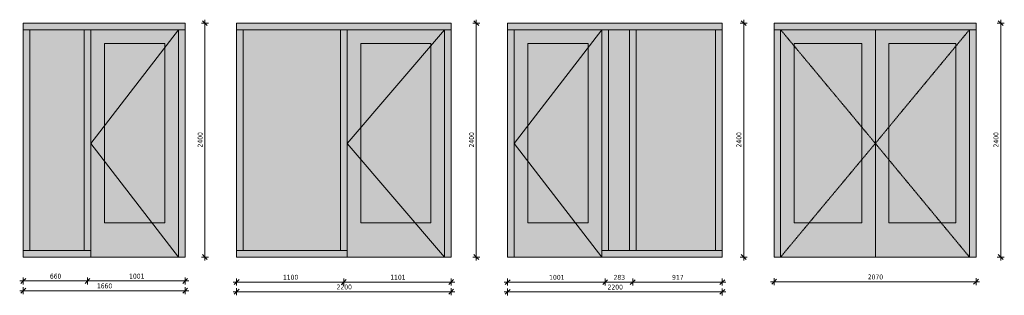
# Model space of a CAD drawing. Header units: millimetres. Extents: x 28714 to 120190, y -32637 to 2486.
# Tile 4 of 12: x 49867 to 59959, y -393 to 2436. Entities that reach past the tile are written whole.
import ezdxf

# ---------------------------------------------------------------- set-up
doc = ezdxf.new("R2010")
doc.units = ezdxf.units.MM
doc.linetypes.add('Hidden', pattern=[7.14375, 4.7625, -2.38125])
for name, color, linetype, lineweight in [('A-ANNO-DIMS', 211, 'Continuous', 9), ('A-ANNO-DIMS-20', 211, 'Continuous', 9), ('A-DOOR', 31, 'Continuous', 13), ('A-DOOR-FRAM', 31, 'Continuous', 13), ('A-GLAZ', 151, 'Continuous', 13), ('A-GLAZ-CURT', 52, 'Continuous', 13), ('A-GLAZ-CWMG', 51, 'Continuous', 13)]:
    doc.layers.add(name, color=color, linetype=linetype, lineweight=lineweight)
doc.styles.add('Tahoma', font='tahoma.ttf', dxfattribs={"height": 50})
doc.dimstyles.new('00_3B_2_5_-_streep_diagonaal', dxfattribs={"dimscale": 304.8, "dimtxt": 52.201042, "dimasz": 0.164042, "dimexe": 0.11811, "dimexo": 0.0625, "dimgap": 0.032808, "dimtad": 1, "dimdec": 0, "dimzin": 0, "dimdsep": 46, "dimtxsty": 'Tahoma', "dimblk1": 'OBLIQUE', "dimblk2": 'OBLIQUE', "dimsah": 1, "dimcen": 0.09, "dimdle": 0.11811, "dimazin": 0, "dimtfac": 1, "dimtdec": 4, "dimtix": 1, "dimtmove": 0, "dimatfit": 3, "dimfxl": 0.11811, "dimfxlon": 1, "dimtvp": 1, "dimtolj": 1, "dimtzin": 0, "dimarcsym": 2})

# ---------------------------------------------------------------- blocks, each defined once
blk = doc.blocks.new('NLRS_31_DO_CWB_deur 1_gen_ASN - 1std-4149980-Bi_07')
at = {"layer": 'A-DOOR-FRAM'}
h = blk.add_hatch(color=256, dxfattribs=at)
h.paths.add_polyline_path([(1639, 0), (2539, 0), (2539, 2333), (1639, 2333), (1639, 67)])
h.paths.add_polyline_path([(1779, 350), (1779, 2193), (2399, 2193), (2399, 350)])
at = {"layer": 'A-DOOR'}
for p, q in [((2399, 350), (1779, 350)), ((2399, 0), (1779, 0))]:
    blk.add_line(p, q, dxfattribs=at)
at = {"layer": 'A-DOOR-FRAM'}
for p, q in [((1779, 2193), (1779, 350)), ((1779, 2193), (2399, 2193)), ((2399, 350), (2399, 2193)), ((1779, 350), (2399, 350)), ((2539, 0), (1639, 0))]:
    blk.add_line(p, q, dxfattribs=at)
blk = doc.blocks.new('Rectangular Mullion - NLRS_3-_CWM_kozijn profiel 067x114_gen_ASN-3927070-Bi_07')
at = {"layer": 'A-GLAZ-CWMG'}
blk.add_hatch(color=256, dxfattribs=at).paths.add_polyline_path([(1606, 2333), (1606, 2400), (946, 2400), (946, 2333)])
for p, q in [((946, 2333), (946, 2400)), ((1606, 2400), (946, 2400)), ((1606, 2333), (946, 2333))]:
    blk.add_line(p, q, dxfattribs=at)
blk = doc.blocks.new('Rectangular Mullion - NLRS_3-_CWM_kozijn profiel 067x114_gen_ASN-2027134-Bi_07')
at = {"layer": 'A-GLAZ-CWMG'}
blk.add_hatch(color=256, dxfattribs=at).paths.add_polyline_path([(1013, 67), (1013, 2333), (946, 2333), (946, 67)])
for p, q in [((946, 2333), (1013, 2333)), ((946, 2333), (946, 67)), ((1013, 2333), (1013, 67)), ((1013, 67), (946, 67))]:
    blk.add_line(p, q, dxfattribs=at)
blk = doc.blocks.new('Rectangular Mullion - NLRS_3-_CWM_kozijn profiel 067x114_gen_ASN-4150056-Bi_07')
at = {"layer": 'A-GLAZ-CWMG'}
blk.add_hatch(color=256, dxfattribs=at).paths.add_polyline_path([(2539, 0), (2606, 0), (2606, 2333), (2539, 2333)])
for p, q in [((2539, 2333), (2606, 2333)), ((2539, 0), (2539, 2333)), ((2606, 0), (2606, 2333)), ((2606, 0), (2539, 0))]:
    blk.add_line(p, q, dxfattribs=at)
blk = doc.blocks.new('Rectangular Mullion - NLRS_3-_CWM_kozijn profiel 067x114_gen_ASN-2502568-Bi_07')
at = {"layer": 'A-GLAZ-CWMG'}
blk.add_hatch(color=256, dxfattribs=at).paths.add_polyline_path([(2606, 2333), (2606, 2400), (1606, 2400), (1606, 2333)])
for p, q in [((2606, 2400), (1606, 2400)), ((2606, 2333), (1606, 2333)), ((2606, 2400), (2606, 2333))]:
    blk.add_line(p, q, dxfattribs=at)
blk = doc.blocks.new('Rectangular Mullion - NLRS_3-_CWM_kozijn profiel 067x114_gen_ASN-4150057-Bi_07')
at = {"layer": 'A-GLAZ-CWMG'}
blk.add_hatch(color=256, dxfattribs=at).paths.add_polyline_path([(1639, 0), (1639, 67), (946, 67), (946, 0)])
for p, q in [((946, 0), (946, 67)), ((946, 67), (1639, 67)), ((946, 0), (1639, 0)), ((1639, 67), (1639, 0))]:
    blk.add_line(p, q, dxfattribs=at)
blk = doc.blocks.new('Rectangular Mullion - NLRS_3-_CWM_kozijn profiel 067x114_gen_ASN-2027056-Bi_07')
at = {"layer": 'A-GLAZ-CWMG'}
blk.add_hatch(color=256, dxfattribs=at).paths.add_polyline_path([(1639, 67), (1639, 2333), (1572, 2333), (1572, 67)])
for p, q in [((1572, 2333), (1639, 2333)), ((1572, 2333), (1572, 67)), ((1639, 2333), (1639, 67)), ((1639, 67), (1572, 67))]:
    blk.add_line(p, q, dxfattribs=at)
blk = doc.blocks.new('NLRS_31_WIN_CWB_subvak -SH_gen_ASN - glas 2-3927105-Bi_07')
at = {"layer": 'A-GLAZ'}
blk.add_hatch(color=256, dxfattribs=at).paths.add_polyline_path([(1572, 67), (1572, 2333), (1013, 2333), (1013, 67)])
blk = doc.blocks.new('NLRS_31_WIN_CWB_subvak -SH_gen_ASN - glas 2-4157091-Bi_07')
at = {"layer": 'A-GLAZ'}
blk.add_hatch(color=256, dxfattribs=at).paths.add_polyline_path([(2399, 350), (2399, 2193), (1779, 2193), (1779, 350)])
blk = doc.blocks.new('BU deur rechts - BU deur rechts-4150055-Bi_07')
at = {"layer": 'A-GLAZ'}
for p, q in [((2539, 2333), (1639, 1167)), ((1639, 1167), (2539, 0))]:
    blk.add_line(p, q, dxfattribs=at)
blk = doc.blocks.new('Rectangular Mullion - NLRS_3-_CWM_kozijn profiel 067x114_gen_ASN-3843823-Bi_08')
at = {"layer": 'A-GLAZ-CWMG'}
blk.add_hatch(color=256, dxfattribs=at).paths.add_polyline_path([(-5286, 2333), (-4186, 2333), (-4186, 2400), (-5286, 2400)])
for p, q in [((-4186, 2400), (-5286, 2400)), ((-5286, 2333), (-4186, 2333)), ((-4186, 2400), (-4186, 2333))]:
    blk.add_line(p, q, dxfattribs=at)
blk = doc.blocks.new('Rectangular Mullion - NLRS_3-_CWM_kozijn profiel 067x114_gen_ASN-4150103-Bi_08')
at = {"layer": 'A-GLAZ-CWMG'}
blk.add_hatch(color=256, dxfattribs=at).paths.add_polyline_path([(-5253, 0), (-5253, 67), (-6386, 67), (-6386, 0)])
for p, q in [((-6386, 0), (-6386, 67)), ((-5253, 67), (-6386, 67)), ((-6386, 0), (-5253, 0)), ((-5253, 67), (-5253, 0))]:
    blk.add_line(p, q, dxfattribs=at)
blk = doc.blocks.new('Rectangular Mullion - NLRS_3-_CWM_kozijn profiel 067x114_gen_ASN-4150104-Bi_08')
at = {"layer": 'A-GLAZ-CWMG'}
blk.add_hatch(color=256, dxfattribs=at).paths.add_polyline_path([(-4186, 0), (-4186, 2333), (-4253, 2333), (-4253, 0)])
for p, q in [((-4253, 2333), (-4186, 2333)), ((-4253, 2333), (-4253, 0)), ((-4186, 0), (-4186, 2333)), ((-4186, 0), (-4253, 0))]:
    blk.add_line(p, q, dxfattribs=at)
blk = doc.blocks.new('Rectangular Mullion - NLRS_3-_CWM_kozijn profiel 067x114_gen_ASN-2027135-Bi_08')
at = {"layer": 'A-GLAZ-CWMG'}
blk.add_hatch(color=256, dxfattribs=at).paths.add_polyline_path([(-6386, 67), (-6319, 67), (-6319, 2333), (-6386, 2333)])
for p, q in [((-6386, 2333), (-6319, 2333)), ((-6386, 2333), (-6386, 67)), ((-6319, 67), (-6319, 2333)), ((-6319, 67), (-6386, 67))]:
    blk.add_line(p, q, dxfattribs=at)
blk = doc.blocks.new('Rectangular Mullion - NLRS_3-_CWM_kozijn profiel 067x114_gen_ASN-3843825-Bi_08')
at = {"layer": 'A-GLAZ-CWMG'}
blk.add_hatch(color=256, dxfattribs=at).paths.add_polyline_path([(-6386, 2333), (-5286, 2333), (-5286, 2400), (-6386, 2400)])
for p, q in [((-6386, 2333), (-6386, 2400)), ((-5286, 2400), (-6386, 2400)), ((-6386, 2333), (-5286, 2333))]:
    blk.add_line(p, q, dxfattribs=at)
blk = doc.blocks.new('Rectangular Mullion - NLRS_3-_CWM_kozijn profiel 067x114_gen_ASN-2027056-Bi_08')
at = {"layer": 'A-GLAZ-CWMG'}
blk.add_hatch(color=256, dxfattribs=at).paths.add_polyline_path([(-5253, 67), (-5253, 2333), (-5320, 2333), (-5320, 67)])
for p, q in [((-5320, 2333), (-5253, 2333)), ((-5320, 2333), (-5320, 67)), ((-5253, 67), (-5253, 2333)), ((-5253, 67), (-5320, 67))]:
    blk.add_line(p, q, dxfattribs=at)
blk = doc.blocks.new('NLRS_31_DO_CWB_deur 1_gen_ASN - 1std-4150105-Bi_08')
at = {"layer": 'A-DOOR-FRAM'}
h = blk.add_hatch(color=256, dxfattribs=at)
h.paths.add_polyline_path([(-5253, 0), (-4253, 0), (-4253, 2333), (-5253, 2333), (-5253, 67)])
h.paths.add_polyline_path([(-4393, 350), (-5113, 350), (-5113, 2193), (-4393, 2193)])
at = {"layer": 'A-DOOR'}
for p, q in [((-5113, 350), (-4393, 350)), ((-5113, 0), (-4393, 0))]:
    blk.add_line(p, q, dxfattribs=at)
at = {"layer": 'A-DOOR-FRAM'}
for p, q in [((-5113, 350), (-5113, 2193)), ((-5113, 2193), (-4393, 2193)), ((-4393, 2193), (-4393, 350)), ((-4393, 350), (-5113, 350)), ((-5253, 0), (-4253, 0))]:
    blk.add_line(p, q, dxfattribs=at)
blk = doc.blocks.new('NLRS_31_WIN_CWB_subvak -SH_gen_ASN - glas 2-4157165-Bi_08')
at = {"layer": 'A-GLAZ'}
blk.add_hatch(color=256, dxfattribs=at).paths.add_polyline_path([(-4393, 350), (-4393, 2193), (-5113, 2193), (-5113, 350)])
blk = doc.blocks.new('BI deur rechts - BI deur rechts-4150181-Bi_08')
at = {"layer": 'A-GLAZ'}
for p, q in [((-4253, 2333), (-5253, 1167)), ((-5253, 1167), (-4253, 0))]:
    blk.add_line(p, q, dxfattribs=at)
blk = doc.blocks.new('NLRS_31_WIN_CWB_subvak -SH_gen_ASN - glas 2-3843860-Bi_08')
at = {"layer": 'A-GLAZ'}
blk.add_hatch(color=256, dxfattribs=at).paths.add_polyline_path([(-5320, 67), (-5320, 2333), (-6319, 2333), (-6319, 67)])
blk = doc.blocks.new('NLRS_31_DO_CWB_deur 1_gen_ASN - 1std-4150237-Bi_09')
at = {"layer": 'A-DOOR-FRAM'}
h = blk.add_hatch(color=256, dxfattribs=at)
h.paths.add_polyline_path([(-10319, 0), (-10319, 2333), (-11219, 2333), (-11219, 0)])
h.paths.add_polyline_path([(-11079, 350), (-11079, 2193), (-10459, 2193), (-10459, 350)])
at = {"layer": 'A-DOOR'}
for p, q in [((-11079, 350), (-10459, 350)), ((-11079, 0), (-10459, 0))]:
    blk.add_line(p, q, dxfattribs=at)
at = {"layer": 'A-DOOR-FRAM'}
for p, q in [((-11079, 350), (-11079, 2193)), ((-11079, 2193), (-10459, 2193)), ((-10459, 2193), (-10459, 350)), ((-10459, 350), (-11079, 350)), ((-11219, 0), (-10319, 0))]:
    blk.add_line(p, q, dxfattribs=at)
blk = doc.blocks.new('Rectangular Mullion - NLRS_3-_CWM_kozijn profiel 067x114_gen_ASN-2603490-Bi_09')
at = {"layer": 'A-GLAZ-CWMG'}
blk.add_hatch(color=256, dxfattribs=at).paths.add_polyline_path([(-10002, 2333), (-9086, 2333), (-9086, 2400), (-10002, 2400)])
for p, q in [((-9086, 2400), (-10002, 2400)), ((-10002, 2333), (-9086, 2333)), ((-9086, 2400), (-9086, 2333))]:
    blk.add_line(p, q, dxfattribs=at)
blk = doc.blocks.new('Rectangular Mullion - NLRS_3-_CWM_kozijn profiel 067x114_gen_ASN-2027134-Bi_09')
at = {"layer": 'A-GLAZ-CWMG'}
blk.add_hatch(color=256, dxfattribs=at).paths.add_polyline_path([(-9086, 67), (-9086, 2333), (-9153, 2333), (-9153, 67)])
for p, q in [((-9153, 2333), (-9086, 2333)), ((-9153, 2333), (-9153, 67)), ((-9086, 67), (-9086, 2333)), ((-9086, 67), (-9153, 67))]:
    blk.add_line(p, q, dxfattribs=at)
blk = doc.blocks.new('Rectangular Mullion - NLRS_3-_CWM_kozijn profiel 067x114_gen_ASN-4150056-Bi_09')
at = {"layer": 'A-GLAZ-CWMG'}
blk.add_hatch(color=256, dxfattribs=at).paths.add_polyline_path([(-11286, 0), (-11219, 0), (-11219, 2333), (-11286, 2333)])
for p, q in [((-11286, 2333), (-11219, 2333)), ((-11286, 2333), (-11286, 0)), ((-11219, 0), (-11219, 2333)), ((-11219, 0), (-11286, 0))]:
    blk.add_line(p, q, dxfattribs=at)
blk = doc.blocks.new('Rectangular Mullion - NLRS_3-_CWM_kozijn profiel 067x114_gen_ASN-2502568-Bi_09')
at = {"layer": 'A-GLAZ-CWMG'}
blk.add_hatch(color=256, dxfattribs=at).paths.add_polyline_path([(-11286, 2333), (-10285, 2333), (-10285, 2400), (-11286, 2400)])
for p, q in [((-11286, 2333), (-11286, 2400)), ((-10285, 2400), (-11286, 2400)), ((-11286, 2333), (-10285, 2333))]:
    blk.add_line(p, q, dxfattribs=at)
blk = doc.blocks.new('Rectangular Mullion - NLRS_3-_CWM_kozijn profiel 067x114_gen_ASN-4150297-Bi_09')
at = {"layer": 'A-GLAZ-CWMG'}
blk.add_hatch(color=256, dxfattribs=at).paths.add_polyline_path([(-10002, 0), (-10002, 67), (-10319, 67), (-10319, 0)])
for p, q in [((-10319, 0), (-10319, 67)), ((-10002, 67), (-10319, 67)), ((-10319, 0), (-10002, 0))]:
    blk.add_line(p, q, dxfattribs=at)
blk = doc.blocks.new('Rectangular Mullion - NLRS_3-_CWM_kozijn profiel 067x114_gen_ASN-2027056-Bi_09')
at = {"layer": 'A-GLAZ-CWMG'}
blk.add_hatch(color=256, dxfattribs=at).paths.add_polyline_path([(-10252, 67), (-10252, 2333), (-10319, 2333), (-10319, 67)])
for p, q in [((-10319, 2333), (-10252, 2333)), ((-10319, 2333), (-10319, 67)), ((-10252, 67), (-10252, 2333)), ((-10252, 67), (-10319, 67))]:
    blk.add_line(p, q, dxfattribs=at)
blk = doc.blocks.new('Rectangular Mullion - NLRS_3-_CWM_kozijn profiel 067x114_gen_ASN-3843704-Bi_09')
at = {"layer": 'A-GLAZ-CWMG'}
blk.add_hatch(color=256, dxfattribs=at).paths.add_polyline_path([(-10002, 2333), (-10002, 2400), (-10285, 2400), (-10285, 2333)])
for p, q in [((-10002, 2400), (-10285, 2400)), ((-10285, 2333), (-10002, 2333))]:
    blk.add_line(p, q, dxfattribs=at)
blk = doc.blocks.new('Rectangular Mullion - NLRS_3-_CWM_kozijn profiel 067x114_gen_ASN-2603493-Bi_09')
at = {"layer": 'A-GLAZ-CWMG'}
blk.add_hatch(color=256, dxfattribs=at).paths.add_polyline_path([(-9086, 0), (-9086, 67), (-10002, 67), (-10002, 0)])
for p, q in [((-9086, 67), (-10002, 67)), ((-10002, 0), (-9086, 0)), ((-9086, 67), (-9086, 0))]:
    blk.add_line(p, q, dxfattribs=at)
blk = doc.blocks.new('System Panel - 31_WIN_paneel 100 mm-3843765-Bi_09')
at = {"layer": 'A-GLAZ-CURT'}
blk.add_hatch(color=256, dxfattribs=at).paths.add_polyline_path([(-10036, 67), (-10036, 2333), (-10252, 2333), (-10252, 67)])
for p, q in [((-10036, 2333), (-10252, 2333)), ((-10252, 2333), (-10252, 67)), ((-10036, 67), (-10036, 2333)), ((-10252, 67), (-10036, 67))]:
    blk.add_line(p, q, dxfattribs=at)
blk = doc.blocks.new('NLRS_31_WIN_CWB_subvak -SH_gen_ASN - glas 2-2603542-Bi_09')
at = {"layer": 'A-GLAZ'}
blk.add_hatch(color=256, dxfattribs=at).paths.add_polyline_path([(-9153, 67), (-9153, 2333), (-9969, 2333), (-9969, 67)])
blk = doc.blocks.new('NLRS_31_WIN_CWB_subvak -SH_gen_ASN - glas 2-4157091-Bi_09')
at = {"layer": 'A-GLAZ'}
blk.add_hatch(color=256, dxfattribs=at).paths.add_polyline_path([(-10459, 350), (-10459, 2193), (-11079, 2193), (-11079, 350)])
blk = doc.blocks.new('BI deur rechts - BI deur rechts-4150296-Bi_09')
at = {"layer": 'A-GLAZ'}
for p, q in [((-10319, 2333), (-11219, 1167)), ((-11219, 1167), (-10319, 0))]:
    blk.add_line(p, q, dxfattribs=at)
blk = doc.blocks.new('NLRS_31_DO_CWB_deur 1_gen_ASN - 1std-4150357-Bi_10')
at = {"layer": 'A-DOOR-FRAM'}
h = blk.add_hatch(color=256, dxfattribs=at)
h.paths.add_polyline_path([(-23967, 0), (-23967, 2333), (-24938, 2333), (-24938, 0)])
h.paths.add_polyline_path([(-24107, 350), (-24798, 350), (-24798, 2193), (-24107, 2193)])
at = {"layer": 'A-DOOR'}
for p, q in [((-24798, 350), (-24107, 350)), ((-24798, 0), (-24107, 0))]:
    blk.add_line(p, q, dxfattribs=at)
at = {"layer": 'A-DOOR-FRAM'}
for p, q in [((-23967, 0), (-23967, 2333)), ((-24798, 350), (-24798, 2193)), ((-24798, 2193), (-24107, 2193)), ((-24107, 2193), (-24107, 350)), ((-24107, 350), (-24798, 350)), ((-24938, 0), (-23967, 0))]:
    blk.add_line(p, q, dxfattribs=at)
blk = doc.blocks.new('Rectangular Mullion - NLRS_3-_CWM_kozijn profiel 067x114_gen_ASN-3724053-Bi_10')
at = {"layer": 'A-GLAZ-CWMG'}
blk.add_hatch(color=256, dxfattribs=at).paths.add_polyline_path([(-22935, 2333), (-22935, 2400), (-23967, 2400), (-23967, 2333)])
for p, q in [((-22935, 2400), (-23967, 2400)), ((-23967, 2333), (-22935, 2333)), ((-22935, 2400), (-22935, 2333))]:
    blk.add_line(p, q, dxfattribs=at)
blk = doc.blocks.new('Rectangular Mullion - NLRS_3-_CWM_kozijn profiel 067x114_gen_ASN-4150434-Bi_10')
at = {"layer": 'A-GLAZ-CWMG'}
blk.add_hatch(color=256, dxfattribs=at).paths.add_polyline_path([(-22935, 0), (-22935, 2333), (-23002, 2333), (-23002, 0)])
for p, q in [((-23002, 2333), (-22935, 2333)), ((-23002, 2333), (-23002, 0)), ((-22935, 0), (-22935, 2333)), ((-22935, 0), (-23002, 0))]:
    blk.add_line(p, q, dxfattribs=at)
blk = doc.blocks.new('Rectangular Mullion - NLRS_3-_CWM_kozijn profiel 067x114_gen_ASN-4150435-Bi_10')
at = {"layer": 'A-GLAZ-CWMG'}
blk.add_hatch(color=256, dxfattribs=at).paths.add_polyline_path([(-25005, 0), (-24938, 0), (-24938, 2333), (-25005, 2333)])
for p, q in [((-25005, 2333), (-24938, 2333)), ((-25005, 2333), (-25005, 0)), ((-24938, 0), (-24938, 2333)), ((-24938, 0), (-25005, 0))]:
    blk.add_line(p, q, dxfattribs=at)
blk = doc.blocks.new('NLRS_31_DO_CWB_deur 1_gen_ASN - 1std-4150436-Bi_10')
at = {"layer": 'A-DOOR-FRAM'}
h = blk.add_hatch(color=256, dxfattribs=at)
h.paths.add_polyline_path([(-23002, 0), (-23002, 2333), (-23967, 2333), (-23967, 0)])
h.paths.add_polyline_path([(-23142, 350), (-23827, 350), (-23827, 2193), (-23142, 2193)])
at = {"layer": 'A-DOOR'}
for p, q in [((-23827, 350), (-23142, 350)), ((-23827, 0), (-23142, 0))]:
    blk.add_line(p, q, dxfattribs=at)
at = {"layer": 'A-DOOR-FRAM'}
for p, q in [((-23967, 2333), (-23967, 0)), ((-23827, 350), (-23827, 2193)), ((-23827, 2193), (-23142, 2193)), ((-23142, 2193), (-23142, 350)), ((-23142, 350), (-23827, 350)), ((-23967, 0), (-23002, 0))]:
    blk.add_line(p, q, dxfattribs=at)
blk = doc.blocks.new('NLRS_31_WIN_CWB_subvak -SH_gen_ASN - glas 2-4157352-Bi_10')
at = {"layer": 'A-GLAZ'}
blk.add_hatch(color=256, dxfattribs=at).paths.add_polyline_path([(-23142, 350), (-23142, 2193), (-23827, 2193), (-23827, 350)])
blk = doc.blocks.new('BU deur links - BU deur links-4150494-Bi_10')
at = {"layer": 'A-GLAZ', "linetype": 'Hidden'}
for p, q in [((-23002, 2333), (-23967, 1166.5)), ((-23967, 1166.5), (-23002, 0))]:
    blk.add_line(p, q, dxfattribs=at)
blk = doc.blocks.new('Rectangular Mullion - NLRS_3-_CWM_kozijn profiel 067x114_gen_ASN-3724055-Bi_10')
at = {"layer": 'A-GLAZ-CWMG'}
blk.add_hatch(color=256, dxfattribs=at).paths.add_polyline_path([(-25005, 2333), (-23967, 2333), (-23967, 2400), (-25005, 2400)])
for p, q in [((-25005, 2333), (-25005, 2400)), ((-23967, 2400), (-25005, 2400)), ((-25005, 2333), (-23967, 2333))]:
    blk.add_line(p, q, dxfattribs=at)
blk = doc.blocks.new('NLRS_31_WIN_CWB_subvak -SH_gen_ASN - glas 2-4157296-Bi_10')
at = {"layer": 'A-GLAZ'}
blk.add_hatch(color=256, dxfattribs=at).paths.add_polyline_path([(-24107, 350), (-24107, 2193), (-24798, 2193), (-24798, 350)])
blk = doc.blocks.new('BU deur rechts - BU deur rechts-4150433-Bi_10')
at = {"layer": 'A-GLAZ', "linetype": 'Hidden'}
for p, q in [((-24938, 2333), (-23967, 1166.5)), ((-23967, 1166.5), (-24938, 0))]:
    blk.add_line(p, q, dxfattribs=at)
blk = doc.blocks.new('DIMBLOCK33-Bi_07')
at = {"layer": 'A-ANNO-DIMS-20'}
for p, q in [((49867, -245), (50562, -245)), ((49903, -245), (49878, -270)), ((49903, -245), (49903, -209)), ((49903, -245), (49928, -220)), ((49903, -245), (49903, -281)), ((50562, -245), (50537, -270)), ((50562, -245), (50562, -209)), ((50562, -245), (50587, -220)), ((50562, -245), (50562, -281))]:
    blk.add_line(p, q, dxfattribs=at)
at = {"layer": 'A-ANNO-DIMS-20', "color": 0, "insert": (50176, -171), "char_height": 50, "width": 134.23, "attachment_point": 1, "line_spacing_factor": 0.994306, "style": 'Tahoma'}
blk.add_mtext('660', dxfattribs=at)
blk = doc.blocks.new('_Oblique')
at = {"color": 0, "linetype": 'ByBlock', "lineweight": -2}
blk.add_line((-0.5, -0.5), (0.5, 0.5), dxfattribs=at)
blk = doc.blocks.new('DIMBLOCK34-Bi_07')
at = {"layer": 'A-ANNO-DIMS-20'}
for p, q in [((50562, -245), (50537, -270)), ((50562, -245), (50562, -209)), ((50562, -245), (50587, -220)), ((50562, -245), (51599, -245)), ((50562, -245), (50562, -281)), ((51563, -245), (51538, -270)), ((51563, -245), (51563, -209)), ((51563, -245), (51588, -220)), ((51563, -245), (51563, -281))]:
    blk.add_line(p, q, dxfattribs=at)
at = {"layer": 'A-ANNO-DIMS-20', "color": 0, "insert": (50988, -171), "char_height": 50, "width": 178.98, "attachment_point": 1, "line_spacing_factor": 0.994306, "style": 'Tahoma'}
blk.add_mtext('1001', dxfattribs=at)
blk = doc.blocks.new('DIMBLOCK35-Bi_07')
at = {"layer": 'A-ANNO-DIMS-20'}
for p, q in [((49867, -345), (51599, -345)), ((49903, -345), (49878, -370)), ((49903, -345), (49903, -309)), ((49903, -345), (49928, -320)), ((49903, -345), (49903, -381)), ((51563, -345), (51538, -370)), ((51563, -345), (51563, -309)), ((51563, -345), (51588, -320)), ((51563, -345), (51563, -381))]:
    blk.add_line(p, q, dxfattribs=at)
at = {"layer": 'A-ANNO-DIMS-20', "color": 0, "insert": (50658, -271), "char_height": 50, "width": 178.98, "attachment_point": 1, "line_spacing_factor": 0.994306, "style": 'Tahoma'}
blk.add_mtext('1660', dxfattribs=at)
blk = doc.blocks.new('DIMBLOCK36-Bi_07')
at = {"layer": 'A-ANNO-DIMS-20'}
for p, q in [((51765, 2400), (51740, 2425)), ((51765, 2436), (51765, -36)), ((51765, 2400), (51729, 2400)), ((51765, 2400), (51790, 2375)), ((51765, 2400), (51801, 2400)), ((51765, 0), (51729, 0)), ((51765, 0), (51740, 25)), ((51765, 0), (51790, -25)), ((51765, 0), (51801, 0))]:
    blk.add_line(p, q, dxfattribs=at)
at = {"layer": 'A-ANNO-DIMS-20', "color": 0, "insert": (51691, 1125), "char_height": 50, "width": 178.98, "attachment_point": 1, "rotation": 90, "line_spacing_factor": 0.994306, "style": 'Tahoma'}
blk.add_mtext('2400', dxfattribs=at)
blk = doc.blocks.new('DIMBLOCK37-Bi_08')
at = {"layer": 'A-ANNO-DIMS-20'}
for p, q in [((52054, -356), (54326, -356)), ((52090, -356), (52065, -381)), ((52090, -356), (52090, -320)), ((52090, -356), (52115, -331)), ((52090, -356), (52090, -392)), ((54290, -356), (54265, -381)), ((54290, -356), (54290, -320)), ((54290, -356), (54315, -331)), ((54290, -356), (54290, -392))]:
    blk.add_line(p, q, dxfattribs=at)
at = {"layer": 'A-ANNO-DIMS-20', "color": 0, "insert": (53115, -282), "char_height": 50, "width": 178.98, "attachment_point": 1, "line_spacing_factor": 0.994306, "style": 'Tahoma'}
blk.add_mtext('2200', dxfattribs=at)
blk = doc.blocks.new('DIMBLOCK38-Bi_08')
at = {"layer": 'A-ANNO-DIMS-20'}
for p, q in [((52054, -256), (53189, -256)), ((52090, -256), (52065, -281)), ((52090, -256), (52090, -220)), ((52090, -256), (52115, -231)), ((52090, -256), (52090, -292)), ((53189, -256), (53164, -281)), ((53189, -256), (53189, -220)), ((53189, -256), (53214, -231)), ((53189, -256), (53189, -292))]:
    blk.add_line(p, q, dxfattribs=at)
at = {"layer": 'A-ANNO-DIMS-20', "color": 0, "insert": (52565, -182), "char_height": 50, "width": 178.98, "attachment_point": 1, "line_spacing_factor": 0.994306, "style": 'Tahoma'}
blk.add_mtext('1100', dxfattribs=at)
blk = doc.blocks.new('DIMBLOCK39-Bi_08')
at = {"layer": 'A-ANNO-DIMS-20'}
for p, q in [((53189, -256), (53164, -281)), ((53189, -256), (53189, -220)), ((53189, -256), (53214, -231)), ((53189, -256), (54326, -256)), ((53189, -256), (53189, -292)), ((54290, -256), (54265, -281)), ((54290, -256), (54290, -220)), ((54290, -256), (54315, -231)), ((54290, -256), (54290, -292))]:
    blk.add_line(p, q, dxfattribs=at)
at = {"layer": 'A-ANNO-DIMS-20', "color": 0, "insert": (53665, -182), "char_height": 50, "width": 178.98, "attachment_point": 1, "line_spacing_factor": 0.994306, "style": 'Tahoma'}
blk.add_mtext('1101', dxfattribs=at)
blk = doc.blocks.new('DIMBLOCK40-Bi_08')
at = {"layer": 'A-ANNO-DIMS-20'}
for p, q in [((54547, 2400), (54522, 2425)), ((54547, 2436), (54547, -36)), ((54547, 2400), (54511, 2400)), ((54547, 2400), (54572, 2375)), ((54547, 2400), (54583, 2400)), ((54547, 0), (54511, 0)), ((54547, 0), (54522, 25)), ((54547, 0), (54572, -25)), ((54547, 0), (54583, 0))]:
    blk.add_line(p, q, dxfattribs=at)
at = {"layer": 'A-ANNO-DIMS-20', "color": 0, "insert": (54473, 1125), "char_height": 50, "width": 178.98, "attachment_point": 1, "rotation": 90, "line_spacing_factor": 0.994306, "style": 'Tahoma'}
blk.add_mtext('2400', dxfattribs=at)
blk = doc.blocks.new('DIMBLOCK41-Bi_09')
at = {"layer": 'A-ANNO-DIMS-20'}
for p, q in [((54832, -257), (55868, -257)), ((54868, -257), (54843, -282)), ((54868, -257), (54868, -221)), ((54868, -257), (54893, -232)), ((54868, -257), (54868, -293)), ((55868, -257), (55843, -282)), ((55868, -257), (55868, -221)), ((55868, -257), (55893, -232)), ((55868, -257), (55868, -293))]:
    blk.add_line(p, q, dxfattribs=at)
at = {"layer": 'A-ANNO-DIMS-20', "color": 0, "insert": (55294, -183), "char_height": 50, "width": 178.98, "attachment_point": 1, "line_spacing_factor": 0.994306, "style": 'Tahoma'}
blk.add_mtext('1001', dxfattribs=at)
blk = doc.blocks.new('DIMBLOCK42-Bi_09')
at = {"layer": 'A-ANNO-DIMS-20'}
for p, q in [((55868, -257), (55843, -282)), ((55868, -257), (55868, -221)), ((55868, -257), (55893, -232)), ((55868, -257), (56151, -257)), ((55868, -257), (55868, -293)), ((56151, -257), (56126, -282)), ((56151, -257), (56151, -221)), ((56151, -257), (56176, -232)), ((56151, -257), (56151, -293))]:
    blk.add_line(p, q, dxfattribs=at)
at = {"layer": 'A-ANNO-DIMS-20', "color": 0, "insert": (55954, -183), "char_height": 50, "width": 134.23, "attachment_point": 1, "line_spacing_factor": 0.994306, "style": 'Tahoma'}
blk.add_mtext('283', dxfattribs=at)
blk = doc.blocks.new('DIMBLOCK43-Bi_09')
at = {"layer": 'A-ANNO-DIMS-20'}
for p, q in [((56151, -257), (56126, -282)), ((56151, -257), (56151, -221)), ((56151, -257), (56176, -232)), ((56151, -257), (57104, -257)), ((56151, -257), (56151, -293)), ((57068, -257), (57043, -282)), ((57068, -257), (57068, -221)), ((57068, -257), (57093, -232)), ((57068, -257), (57068, -293))]:
    blk.add_line(p, q, dxfattribs=at)
at = {"layer": 'A-ANNO-DIMS-20', "color": 0, "insert": (56554, -183), "char_height": 50, "width": 134.23, "attachment_point": 1, "line_spacing_factor": 0.994306, "style": 'Tahoma'}
blk.add_mtext('917', dxfattribs=at)
blk = doc.blocks.new('DIMBLOCK44-Bi_09')
at = {"layer": 'A-ANNO-DIMS-20'}
for p, q in [((57104, -357), (54832, -357)), ((54868, -357), (54843, -382)), ((54868, -357), (54868, -321)), ((54868, -357), (54893, -332)), ((54868, -357), (54868, -393)), ((57068, -357), (57043, -382)), ((57068, -357), (57068, -321)), ((57068, -357), (57093, -332)), ((57068, -357), (57068, -393))]:
    blk.add_line(p, q, dxfattribs=at)
at = {"layer": 'A-ANNO-DIMS-20', "color": 0, "insert": (55893, -283), "char_height": 50, "width": 178.98, "attachment_point": 1, "line_spacing_factor": 0.994306, "style": 'Tahoma'}
blk.add_mtext('2200', dxfattribs=at)
blk = doc.blocks.new('DIMBLOCK45-Bi_09')
at = {"layer": 'A-ANNO-DIMS-20'}
for p, q in [((57288, 2400), (57263, 2425)), ((57288, 2436), (57288, -36)), ((57288, 2400), (57252, 2400)), ((57288, 2400), (57313, 2375)), ((57288, 2400), (57324, 2400)), ((57288, 0), (57252, 0)), ((57288, 0), (57263, 25)), ((57288, 0), (57313, -25)), ((57288, 0), (57324, 0))]:
    blk.add_line(p, q, dxfattribs=at)
at = {"layer": 'A-ANNO-DIMS-20', "color": 0, "insert": (57214, 1125), "char_height": 50, "width": 178.98, "attachment_point": 1, "rotation": 90, "line_spacing_factor": 0.994306, "style": 'Tahoma'}
blk.add_mtext('2400', dxfattribs=at)
blk = doc.blocks.new('DIMBLOCK46-Bi_10')
at = {"layer": 'A-ANNO-DIMS-20'}
for p, q in [((57564, -253), (59706, -253)), ((57600, -253), (57575, -278)), ((57600, -253), (57600, -217)), ((57600, -253), (57625, -228)), ((57600, -253), (57600, -289)), ((59670, -253), (59645, -278)), ((59670, -253), (59670, -217)), ((59670, -253), (59695, -228)), ((59670, -253), (59670, -289))]:
    blk.add_line(p, q, dxfattribs=at)
at = {"layer": 'A-ANNO-DIMS-20', "color": 0, "insert": (58560, -179), "char_height": 50, "width": 178.98, "attachment_point": 1, "line_spacing_factor": 0.994306, "style": 'Tahoma'}
blk.add_mtext('2070', dxfattribs=at)
blk = doc.blocks.new('DIMBLOCK47-Bi_10')
at = {"layer": 'A-ANNO-DIMS-20'}
for p, q in [((59923, 2400), (59898, 2425)), ((59923, 2436), (59923, -36)), ((59923, 2400), (59887, 2400)), ((59923, 2400), (59948, 2375)), ((59923, 2400), (59959, 2400)), ((59923, 0), (59887, 0)), ((59923, 0), (59898, 25)), ((59923, 0), (59948, -25)), ((59923, 0), (59959, 0))]:
    blk.add_line(p, q, dxfattribs=at)
at = {"layer": 'A-ANNO-DIMS-20', "color": 0, "insert": (59849, 1125), "char_height": 50, "width": 178.98, "attachment_point": 1, "rotation": 90, "line_spacing_factor": 0.994306, "style": 'Tahoma'}
blk.add_mtext('2400', dxfattribs=at)

msp = doc.modelspace()

# ---------------------------------------------------------------- block references
at = {"layer": 'A-DOOR-FRAM'}
for name, p in [('NLRS_31_DO_CWB_deur 1_gen_ASN - 1std-4149980-Bi_07', (48956.2, 0)), ('NLRS_31_DO_CWB_deur 1_gen_ASN - 1std-4150105-Bi_08', (58475.6, 0)), ('NLRS_31_DO_CWB_deur 1_gen_ASN - 1std-4150237-Bi_09', (66153.6, 0)), ('NLRS_31_DO_CWB_deur 1_gen_ASN - 1std-4150357-Bi_10', (82604.5, 0)), ('NLRS_31_DO_CWB_deur 1_gen_ASN - 1std-4150436-Bi_10', (82604.5, 0))]:
    msp.add_blockref(name, p, dxfattribs=at)
at = {"layer": 'A-GLAZ'}
for name, p in [('NLRS_31_WIN_CWB_subvak -SH_gen_ASN - glas 2-3927105-Bi_07', (48956.2, 0)), ('NLRS_31_WIN_CWB_subvak -SH_gen_ASN - glas 2-3843860-Bi_08', (58475.6, 0)), ('BI deur rechts - BI deur rechts-4150181-Bi_08', (58475.6, 0)), ('BI deur rechts - BI deur rechts-4150296-Bi_09', (66153.6, 0)), ('NLRS_31_WIN_CWB_subvak -SH_gen_ASN - glas 2-2603542-Bi_09', (66153.6, 0)), ('NLRS_31_WIN_CWB_subvak -SH_gen_ASN - glas 2-4157091-Bi_07', (48956.2, 0)), ('NLRS_31_WIN_CWB_subvak -SH_gen_ASN - glas 2-4157165-Bi_08', (58475.6, 0)), ('NLRS_31_WIN_CWB_subvak -SH_gen_ASN - glas 2-4157091-Bi_09', (66153.6, 0)), ('NLRS_31_WIN_CWB_subvak -SH_gen_ASN - glas 2-4157296-Bi_10', (82604.5, 0)), ('NLRS_31_WIN_CWB_subvak -SH_gen_ASN - glas 2-4157352-Bi_10', (82604.5, 0))]:
    msp.add_blockref(name, p, dxfattribs=at)
at = {"layer": 'A-GLAZ', "linetype": 'Hidden'}
for name, p in [('BU deur rechts - BU deur rechts-4150055-Bi_07', (48956.2, 0)), ('BU deur rechts - BU deur rechts-4150433-Bi_10', (82604.5, 0)), ('BU deur links - BU deur links-4150494-Bi_10', (82604.5, 0))]:
    msp.add_blockref(name, p, dxfattribs=at)
at = {"layer": 'A-GLAZ-CURT'}
msp.add_blockref('System Panel - 31_WIN_paneel 100 mm-3843765-Bi_09', (66153.6, 0), dxfattribs=at)
at = {"layer": 'A-GLAZ-CWMG'}
for name, p in [('Rectangular Mullion - NLRS_3-_CWM_kozijn profiel 067x114_gen_ASN-3927070-Bi_07', (48956.2, 0)), ('Rectangular Mullion - NLRS_3-_CWM_kozijn profiel 067x114_gen_ASN-2027134-Bi_07', (48956.2, 0)), ('Rectangular Mullion - NLRS_3-_CWM_kozijn profiel 067x114_gen_ASN-2027056-Bi_07', (48956.2, 0)), ('Rectangular Mullion - NLRS_3-_CWM_kozijn profiel 067x114_gen_ASN-2502568-Bi_07', (48956.2, 0)), ('Rectangular Mullion - NLRS_3-_CWM_kozijn profiel 067x114_gen_ASN-4150056-Bi_07', (48956.2, 0)), ('Rectangular Mullion - NLRS_3-_CWM_kozijn profiel 067x114_gen_ASN-3843825-Bi_08', (58475.6, 0)), ('Rectangular Mullion - NLRS_3-_CWM_kozijn profiel 067x114_gen_ASN-2027135-Bi_08', (58475.6, 0)), ('Rectangular Mullion - NLRS_3-_CWM_kozijn profiel 067x114_gen_ASN-2027056-Bi_08', (58475.6, 0)), ('Rectangular Mullion - NLRS_3-_CWM_kozijn profiel 067x114_gen_ASN-3843823-Bi_08', (58475.6, 0)), ('Rectangular Mullion - NLRS_3-_CWM_kozijn profiel 067x114_gen_ASN-4150104-Bi_08', (58475.6, 0)), ('Rectangular Mullion - NLRS_3-_CWM_kozijn profiel 067x114_gen_ASN-2502568-Bi_09', (66153.6, 0)), ('Rectangular Mullion - NLRS_3-_CWM_kozijn profiel 067x114_gen_ASN-4150056-Bi_09', (66153.6, 0)), ('Rectangular Mullion - NLRS_3-_CWM_kozijn profiel 067x114_gen_ASN-2027056-Bi_09', (66153.6, 0)), ('Rectangular Mullion - NLRS_3-_CWM_kozijn profiel 067x114_gen_ASN-3843704-Bi_09', (66153.6, 0)), ('Rectangular Mullion - NLRS_3-_CWM_kozijn profiel 067x114_gen_ASN-2027056-Bi_09', (66436.6, 0)), ('Rectangular Mullion - NLRS_3-_CWM_kozijn profiel 067x114_gen_ASN-2603490-Bi_09', (66153.6, 0)), ('Rectangular Mullion - NLRS_3-_CWM_kozijn profiel 067x114_gen_ASN-2027134-Bi_09', (66153.6, 0)), ('Rectangular Mullion - NLRS_3-_CWM_kozijn profiel 067x114_gen_ASN-3724055-Bi_10', (82604.5, 0)), ('Rectangular Mullion - NLRS_3-_CWM_kozijn profiel 067x114_gen_ASN-4150435-Bi_10', (82604.5, 0)), ('Rectangular Mullion - NLRS_3-_CWM_kozijn profiel 067x114_gen_ASN-3724053-Bi_10', (82604.5, 0)), ('Rectangular Mullion - NLRS_3-_CWM_kozijn profiel 067x114_gen_ASN-4150434-Bi_10', (82604.5, 0)), ('Rectangular Mullion - NLRS_3-_CWM_kozijn profiel 067x114_gen_ASN-4150057-Bi_07', (48956.2, 0)), ('Rectangular Mullion - NLRS_3-_CWM_kozijn profiel 067x114_gen_ASN-4150103-Bi_08', (58475.6, 0)), ('Rectangular Mullion - NLRS_3-_CWM_kozijn profiel 067x114_gen_ASN-4150297-Bi_09', (66153.6, 0)), ('Rectangular Mullion - NLRS_3-_CWM_kozijn profiel 067x114_gen_ASN-2603493-Bi_09', (66153.6, 0))]:
    msp.add_blockref(name, p, dxfattribs=at)

# ---------------------------------------------------------------- dimensions: what is measured, and where the dimension line sits
at = {"layer": 'A-ANNO-DIMS'}
for base, p1, p2, angle, override, picture, middle in [((51765.1, 0), (51729.1, 2400), (51729.1, 0), 90, {"dimpost": '<>', "dimfxl": 2400}, 'DIMBLOCK36-Bi_07', (51729, 1200)), ((54546.8, 0), (54510.8, 2400), (54510.8, 0), 90, {"dimpost": '<>', "dimfxl": 2400}, 'DIMBLOCK40-Bi_08', (54510.7, 1200)), ((57287.9, 0), (57251.9, 2400), (57251.9, 0), 90, {"dimpost": '<>', "dimfxl": 2400}, 'DIMBLOCK45-Bi_09', (57251.9, 1200)), ((59923.5, 0), (59887.5, 2400), (59887.5, 0), 90, {"dimpost": '<>', "dimfxl": 2400}, 'DIMBLOCK47-Bi_10', (59887.4, 1200)), ((54289.9437301, -256.0087489), (53189.4437301, -220.0087489), (54289.9437301, -220.0087489), 0, {"dimpost": '<>', "dimfxl": 1100.5}, 'DIMBLOCK39-Bi_08', (53739.6937301, -219.9845718)), ((57067.980804, -256.6493695), (56151.480804, -220.6493695), (57067.980804, -220.6493695), 0, {"dimpost": '<>', "dimfxl": 916.5}, 'DIMBLOCK43-Bi_09', (56609.730804, -220.658772))]:
    dim = msp.add_linear_dim(base=base, p1=p1, p2=p2, angle=angle, dimstyle='00_3B_2_5_-_streep_diagonaal', override=override, dxfattribs=at)
    dim.commit()
    dim.dimension.update_dxf_attribs({"geometry": picture, "text_midpoint": middle})
for base, p1, p2, override, picture, middle in [((50562.0747066, -245.4925697), (49902.5747066, -209.4925697), (50562.0747066, -209.4925697), {"dimpost": '<>', "dimfxl": 659.5}, 'DIMBLOCK33-Bi_07', (50232.3247066, -209.4683925)), ((51562.5747066, -245.4925697), (50562.0747066, -209.4925697), (51562.5747066, -209.4925697), {"dimpost": '<>', "dimfxl": 1000.5}, 'DIMBLOCK34-Bi_07', (51062.3247066, -209.4683925)), ((53189.4437301, -256.0087489), (52089.9437301, -220.0087489), (53189.4437301, -220.0087489), {"dimpost": '<>', "dimfxl": 1099.5}, 'DIMBLOCK38-Bi_08', (52639.6937301, -219.9845718)), ((55868.480804, -256.6493695), (54867.980804, -220.6493695), (55868.480804, -220.6493695), {"dimpost": '<>', "dimfxl": 1000.5}, 'DIMBLOCK41-Bi_09', (55368.230804, -220.6251924)), ((56151.5, -256.6), (55868.5, -220.6), (56151.5, -220.6), {"dimpost": '<>', "dimfxl": 283}, 'DIMBLOCK42-Bi_09', (56010, -220.5)), ((59669.5, -252.7), (57599.5, -216.7), (59669.5, -216.7), {"dimpost": '<>', "dimfxl": 2070}, 'DIMBLOCK46-Bi_10', (58634.5, -216.7)), ((51562.6, -345.5), (49902.6, -309.5), (51562.6, -309.5), {"dimpost": '<>', "dimfxl": 1660}, 'DIMBLOCK35-Bi_07', (50732.6, -309.5)), ((54289.9, -356), (52089.9, -320), (54289.9, -320), {"dimpost": '<>', "dimfxl": 2200}, 'DIMBLOCK37-Bi_08', (53189.9, -320)), ((54868, -356.6), (57068, -320.6), (54868, -320.6), {"dimpost": '<>', "dimfxl": 2200}, 'DIMBLOCK44-Bi_09', (55968, -320.6))]:
    dim = msp.add_linear_dim(base=base, p1=p1, p2=p2, dimstyle='00_3B_2_5_-_streep_diagonaal', override=override, dxfattribs=at)
    dim.commit()
    dim.dimension.update_dxf_attribs({"geometry": picture, "text_midpoint": middle})

doc.saveas('drawing.dxf')
